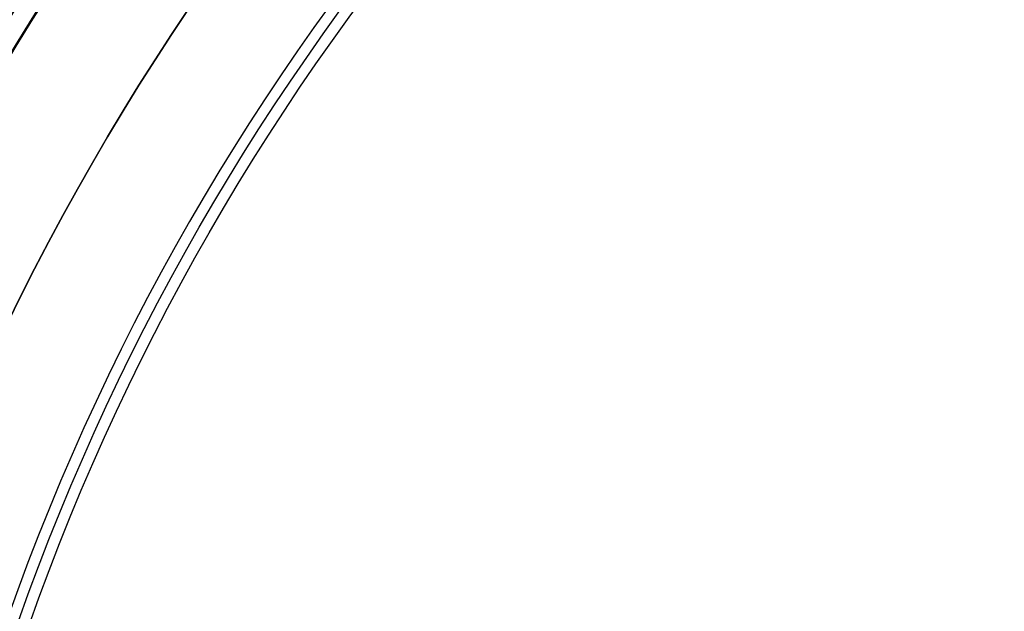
# Model space of a CAD drawing. Header units: millimetres. Extents: x -257 to 273, y -282 to 246.
# Tile 242 of 256: x -184 to -100, y 76 to 126. Entities that reach past the tile are written whole.
import ezdxf

# ---------------------------------------------------------------- set-up
doc = ezdxf.new("R2010")
doc.units = ezdxf.units.MM
doc.layers.add('Layer 01', color=7, linetype='Continuous', true_color=0x000000)

# ---------------------------------------------------------------- blocks, each defined once
blk = doc.blocks.new('Verpan Serie 430 Chair_Sæderamme til Serie430_Vink')
at = {"layer": 'Layer 01', "color": 254, "true_color": 0xcad1ee, "extrusion": (0, -1, 0)}
for centre, radius, start, end in [((0, 0), 226, 140.5635, 219.4365), ((0, 0), 202, 90, 270), ((0, 0, 27.5), 202.96, 90, 270)]:
    blk.add_arc(centre, radius, start, end, dxfattribs=at)
at = {"layer": 'Layer 01', "color": 254, "true_color": 0xcad1ee, "extrusion": (0, 1, 0)}
for centre, radius, start, end in [((0, 0, -27.5), 226, 320.46849, 39.53151), ((0, 0, -55), 226, 320.3436, 39.6564), ((0, 0, -55), 203.921, 270, 90)]:
    blk.add_arc(centre, radius, start, end, dxfattribs=at)
blk = doc.blocks.new('Vepan Serie 430 - Upholstery')
at = {"layer": 'Layer 01', "color": 250, "true_color": 0x404040, "extrusion": (0, -1, 0)}
for centre, radius in [((0, 0, -65.319), 224.345), ((0, 0, -64.322), 224.258), ((0, 0, -61.334), 229.1), ((0, 0, -61.334), 228), ((0, 0, -61.334), 227), ((0, 0, -60.834), 228), ((0, 0, -60.834), 227), ((0, 0, -60.334), 230.1), ((0, 0, -59.834), 230.1), ((0, 0, -60.334), 229.1), ((0, 0, -59.834), 229.1), ((0, 0, -59.334), 230.1), ((0, 0, -59.334), 229.1), ((0, 0, -58.918), 228.877), ((0, 0, -58.085), 229.432), ((0, 0, -56.728), 228.6), ((0, 0, -56.728), 228.6), ((0, 0, -56.728), 227.6), ((0, 0, -56.728), 227.6), ((0, 0, -28.364), 227.6), ((0, 0, -28.364), 228.6), ((0, 0), 213.6), ((0, 0), 228.6), ((0, 0, 0.5), 213.6)]:
    blk.add_arc(centre, radius, 90, 270, dxfattribs=at)
at = {"layer": 'Layer 01', "color": 250, "true_color": 0x404040, "extrusion": (0, 1, 0)}
for centre, radius in [((0, 0, 61.334), 229), ((0, 0, 60.334), 228), ((0, 0, 60.334), 227), ((0, 0, 58.808), 228.713), ((0, 0, 57.976), 229.268), ((0, 0), 227.6), ((0, 0, -1), 227.6), ((0, 0, -1), 213.6)]:
    blk.add_arc(centre, radius, 270, 90, dxfattribs=at)
blk = doc.blocks.new('430 dining chair')
at = {"layer": 'Layer 01', "extrusion": (0.071252, 5.22431e-20, 0.997458), "rotation": 270}
blk.add_blockref('Vepan Serie 430 - Upholstery', (-52.976, 0), dxfattribs=at)
at = {"layer": 'Layer 01'}
blk.add_blockref('Verpan Serie 430 Chair_Sæderamme til Serie430_Vink', (0, 2.024), dxfattribs=at)

msp = doc.modelspace()

# ---------------------------------------------------------------- block references
at = {"layer": 'Layer 01', "extrusion": (0, -1, 2.28891e-16)}
msp.add_blockref('430 dining chair', (7.5, 70.186, -7.478), dxfattribs=at)

doc.saveas('drawing.dxf')
